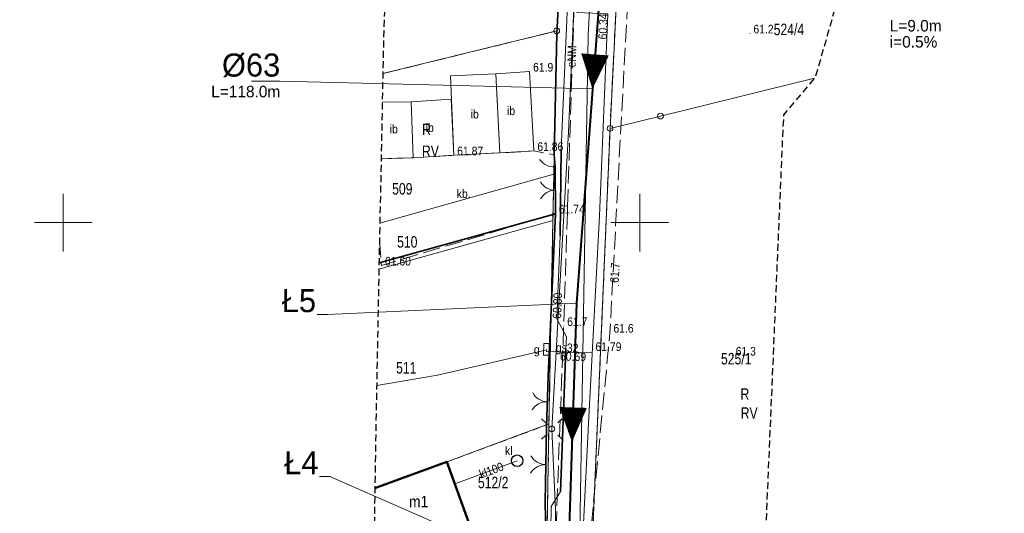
# Model space of a CAD drawing. Header units: metres. Extents: x 6473643 to 6474152, y 5887143 to 5887462.
# Tile 4 of 35: x 6473646 to 6473732, y 5887225 to 5887268. Entities that reach past the tile are written whole.
import ezdxf
from ezdxf.enums import TextEntityAlignment as Align

# ---------------------------------------------------------------- set-up
doc = ezdxf.new("R2010")
doc.units = ezdxf.units.M
doc.header["$MEASUREMENT"] = 0
for name, pattern in [('0.5_0.5', [1, 0.5, -0.5]), ('1.5_0.5', [2, 1.5, -0.5]), ('2', [0.9, 0.6, -0.3]), ('219-500', [0]), ('otob_500', [0]), ('otof_500', [0])]:
    doc.linetypes.add(name, pattern=pattern)
doc.layers.get('0').update_dxf_attribs({"color": 2, "linetype": 'CONTINUOUS', "lineweight": 5})
for name, color, linetype in [('202-punkt graniczny', 7, 'CONTINUOUS'), ('203-punkt graniczny', 7, 'CONTINUOUS'), ('209-oznaczenie konturu klasyfikacyjnego', 7, 'CONTINUOUS'), ('210-oznaczenie konturu użytku gruntowego', 7, 'CONTINUOUS'), ('211-numer działki ewidencyjnej', 7, 'CONTINUOUS'), ('217-kontur klasyfikacyjny', 7, 'CONTINUOUS'), ('218-kontur użytku gruntowego', 7, 'CONTINUOUS'), ('219-działka ewidencyjna', 7, 'CONTINUOUS'), ('312-budynek ewidencyjny', 7, 'CONTINUOUS'), ('312-oznaczenie budynku ewidencyjnego-Atr117', 7, 'CONTINUOUS'), ('brama', 7, 'CONTINUOUS'), ('furtka', 7, 'CONTINUOUS'), ('inna budowla', 7, 'CONTINUOUS'), ('inna budowla-Atr17', 7, 'CONTINUOUS'), ('jezdnia', 7, 'CONTINUOUS'), ('latarnia', 7, 'CONTINUOUS'), ('obszar utwardzony', 7, 'CONTINUOUS'), ('obszar utwardzony-Atr17', 7, 'CONTINUOUS'), ('obudowa ochronna przewodu', 7, 'CONTINUOUS'), ('ogrodzenie trwałe', 7, 'CONTINUOUS'), ('osadnik  szambo', 7, 'CONTINUOUS'), ('osadnik  szambo-Atr17', 7, 'CONTINUOUS'), ('pikieta naturalna', 7, 'CONTINUOUS'), ('pikieta naturalna-Atr2', 7, 'CONTINUOUS'), ('pikieta sztuczna', 7, 'CONTINUOUS'), ('pikieta sztuczna-Atr2', 7, 'CONTINUOUS'), ('przewód elektroenergetyczny podziemny', 7, 'CONTINUOUS'), ('przewód elektroenergetyczny podziemny-Atr1', 7, 'CONTINUOUS'), ('przewód gazowy', 7, 'CONTINUOUS'), ('przewód gazowy-Atr1', 7, 'CONTINUOUS'), ('przewód kanalizacyjny', 7, 'CONTINUOUS'), ('przewód kanalizacyjny-Atr1', 7, 'CONTINUOUS'), ('przewód wodociągowy', 7, 'CONTINUOUS'), ('Punkt budynku', 7, 'CONTINUOUS'), ('rzedna', 7, 'CONTINUOUS'), ('rzedna-Atr2', 7, 'CONTINUOUS'), ('SJ_16_Liczby', 7, 'CONTINUOUS'), ('SJ_27_Wymiary', 7, 'CONTINUOUS'), ('szafa gazowa lub kontener', 7, 'CONTINUOUS'), ('szafa gazowa lub kontener-Atr17', 7, 'CONTINUOUS'), ('Wstawianie ramki sekcyjnej z opisem', 7, 'CONTINUOUS'), ('Zakres', 7, 'CONTINUOUS')]:
    doc.layers.add(name, color=color, linetype=linetype)
for name, color, linetype, lineweight in [('SJ_19_Opis_Pz_2', 7, 'CONTINUOUS', 20), ('SJ_26_Teksty', 7, 'CONTINUOUS', 20), ('SJ_28_Linie_odn', 7, 'CONTINUOUS', 20), ('SJ_8_KS_TŁOCZNY_2', 30, 'CONTINUOUS', 40)]:
    doc.layers.add(name, color=color, linetype=linetype, lineweight=lineweight)
doc.styles.add('OPISOWY', font='GOTHIC.TTF')
doc.styles.get("Standard").update_dxf_attribs({"font": 'Working1250', "width": 0.75})
doc.linetypes.add('902-500', pattern='A,3.75,0,[1,ksztalty.shx,S=0.5,R=0,X=0,Y=0],3.75', length=7.5)

# ---------------------------------------------------------------- blocks, each defined once
blk = doc.blocks.new('PUNKTBUD')
at = {"color": 0}
blk.add_circle((0, 0), 0.045, dxfattribs=at)
blk = doc.blocks.new('202')
at = {"color": 0, "linetype": 'Continuous', "lineweight": 0}
blk.add_circle((0, 0), 0.25, dxfattribs=at)
blk = doc.blocks.new('203')
at = {"linetype": 'Continuous', "lineweight": 0}
h = blk.add_hatch(color=0, dxfattribs=at)
edge = h.paths.add_edge_path()
edge.add_arc((0, 0), 0.045, 0, 360)
blk = doc.blocks.new('PW01')
at = {"linetype": 'Continuous', "lineweight": 13}
h = blk.add_hatch(color=0, dxfattribs=at)
edge = h.paths.add_edge_path()
edge.add_arc((0, 0), 0.045, 0, 360)
blk = doc.blocks.new('OK02')
at = {"color": 0, "linetype": 'Continuous', "lineweight": 0}
for centre, start, end in [((-1.5, 0), 0, 60), ((1.5, 0), 120, 180)]:
    blk.add_arc(centre, 1.5, start, end, dxfattribs=at)
blk = doc.blocks.new('SUKM')
at = {"color": 0, "linetype": 'Continuous'}
blk.add_circle((0, 0), 0.5, dxfattribs=at)
blk = doc.blocks.new('SM01')
at = {"color": 0, "linetype": 'Continuous', "lineweight": 13}
for p, q in [((-0.53, 0.531), (-0.883, 0.884)), ((0.531, 0.531), (0.884, 0.884)), ((-0.53, -0.53), (-0.883, -0.883)), ((0.531, -0.53), (0.884, -0.883))]:
    blk.add_line(p, q, dxfattribs=at)
blk.add_circle((0, 0), 0.25, dxfattribs=at)
blk = doc.blocks.new('US20')
at = {"color": 0, "linetype": 'Continuous', "lineweight": 13}
for p, q in [((-0.5, -0.25), (-0.5, 0.25)), ((-0.5, 0.25), (0.5, 0.25)), ((0.5, -0.25), (0.5, 0.25)), ((-0.5, -0.25), (0.5, -0.25))]:
    blk.add_line(p, q, dxfattribs=at)
blk = doc.blocks.new('OK04')
at = {"color": 0, "linetype": 'Continuous', "lineweight": 0}
blk.add_arc((1.5, 0.001), 1.5, 120, 180, dxfattribs=at)

msp = doc.modelspace()

# ---------------------------------------------------------------- linework, layer by layer
at = {"layer": '217-kontur klasyfikacyjny', "color": 3, "linetype": '1.5_0.5', "lineweight": 18, "flags": 128}
for points in [[(6473697.94, 5887268.69), (6473697.42, 5887258.19)], [(6473692.79, 5887266.65), (6473677.713, 5887262.943)], [(6473692.55, 5887254.22), (6473692.79, 5887266.65)], [(6473697.42, 5887258.19), (6473695.59, 5887215.34)], [(6473692.46, 5887250.19), (6473692.55, 5887254.22)], [(6473692.12, 5887232.52), (6473692.46, 5887250.19)], [(6473683.26, 5887229.22), (6473692.12, 5887232.52)], [(6473677.022, 5887226.956), (6473683.26, 5887229.22)]]:
    msp.add_lwpolyline(points, dxfattribs=at)
at = {"layer": '218-kontur użytku gruntowego', "color": 3, "linetype": '0.5_0.5', "lineweight": 18, "flags": 128}
for points in [[(6473692.79, 5887266.65), (6473694.28, 5887289.97)], [(6473694.28, 5887289.97), (6473692.79, 5887266.65)], [(6473697.94, 5887268.69), (6473697.42, 5887258.19)], [(6473697.42, 5887258.19), (6473697.94, 5887268.69)], [(6473677.713, 5887262.943), (6473692.79, 5887266.65)], [(6473692.79, 5887266.65), (6473677.713, 5887262.943)], [(6473692.55, 5887254.22), (6473692.79, 5887266.65)], [(6473692.79, 5887266.65), (6473692.55, 5887254.22)], [(6473697.42, 5887258.19), (6473695.59, 5887215.34)], [(6473695.59, 5887215.34), (6473697.42, 5887258.19)], [(6473692.46, 5887250.19), (6473692.55, 5887254.22)], [(6473692.55, 5887254.22), (6473692.46, 5887250.19)], [(6473692.12, 5887232.52), (6473692.46, 5887250.19)], [(6473692.46, 5887250.19), (6473692.12, 5887232.52)], [(6473692.12, 5887232.52), (6473683.26, 5887229.22)], [(6473683.26, 5887229.22), (6473692.12, 5887232.52)], [(6473691.91, 5887220.11), (6473692.12, 5887232.52)], [(6473692.12, 5887232.52), (6473691.91, 5887220.11)], [(6473683.26, 5887229.22), (6473677.022, 5887226.956)], [(6473677.022, 5887226.956), (6473683.26, 5887229.22)]]:
    msp.add_lwpolyline(points, dxfattribs=at)
at = {"layer": '219-działka ewidencyjna', "color": 7, "linetype": '219-500', "lineweight": 18, "flags": 128}
for points in [[(6473692.79, 5887266.65), (6473694.28, 5887289.97)], [(6473697.42, 5887258.19), (6473697.94, 5887268.69)], [(6473692.79, 5887266.65), (6473677.713, 5887262.943)], [(6473692.79, 5887266.65), (6473692.55, 5887254.22)], [(6473715.163, 5887262.536), (6473701.79, 5887259.26)], [(6473697.42, 5887258.19), (6473701.79, 5887259.26)], [(6473697.42, 5887258.19), (6473695.59, 5887215.34)], [(6473692.55, 5887254.22), (6473677.45, 5887249.954)], [(6473692.55, 5887254.22), (6473692.46, 5887250.19)], [(6473692.46, 5887250.19), (6473677.373, 5887245.949)], [(6473692.12, 5887232.52), (6473692.46, 5887250.19)], [(6473692.12, 5887232.52), (6473683.26, 5887229.22)], [(6473691.91, 5887220.11), (6473692.12, 5887232.52)], [(6473683.26, 5887229.22), (6473677.022, 5887226.956)]]:
    msp.add_lwpolyline(points, dxfattribs=at)
at = {"layer": '312-budynek ewidencyjny', "color": 7, "linetype": 'Continuous', "lineweight": 50, "flags": 128}
for points in [[(6473677.022, 5887226.956), (6473683.26, 5887229.22)], [(6473683.26, 5887229.22), (6473685.76, 5887222.35)]]:
    msp.add_lwpolyline(points, dxfattribs=at)
at = {"layer": 'brama', "color": 7, "linetype": 'otob_500', "lineweight": 18, "flags": 128}
for points in [[(6473692.68, 5887250.77), (6473692.67, 5887254.85)], [(6473691.9, 5887232.22), (6473692.06, 5887236.67)], [(6473691.78, 5887225.76), (6473691.9, 5887232.22)]]:
    msp.add_lwpolyline(points, dxfattribs=at)
at = {"layer": 'furtka', "color": 7, "linetype": 'otof_500', "lineweight": 18, "flags": 128}
msp.add_lwpolyline([(6473692.67, 5887254.85), (6473692.58, 5887255.9)], dxfattribs=at)
at = {"layer": 'inna budowla', "color": 7, "linetype": 'Continuous', "lineweight": 18, "flags": 128}
for points in [[(6473683.58, 5887262.75), (6473683.86, 5887255.85), (6473687.87, 5887256.06), (6473687.52, 5887262.93)], [(6473690.44, 5887263.12), (6473687.52, 5887262.93), (6473687.87, 5887256.06), (6473690.81, 5887256.23)], [(6473680.16, 5887260.5), (6473680.34, 5887255.64), (6473683.86, 5887255.85), (6473683.65, 5887260.71)]]:
    msp.add_lwpolyline(points, close=True, dxfattribs=at)
for points in [[(6473680.34, 5887255.64), (6473680.16, 5887260.5), (6473677.665, 5887260.457)], [(6473677.57, 5887255.544), (6473680.34, 5887255.64)]]:
    msp.add_lwpolyline(points, dxfattribs=at)
at = {"layer": 'jezdnia', "color": 7, "linetype": '1.5_0.5', "lineweight": 18, "flags": 128}
msp.add_lwpolyline([(6473694.3, 5887268.89), (6473693.4, 5887241.03), (6473692.61, 5887220.1), (6473692.1, 5887198.8), (6473677.05, 5887189.86), (6473694.04, 5887175.06), (6473697.18, 5887180.25), (6473696.89, 5887184.02), (6473694.84, 5887195.34), (6473695.26, 5887202.23), (6473695.24, 5887202.66), (6473695.42, 5887219.8), (6473697.41, 5887240.45), (6473698.95, 5887269.35)], close=True, dxfattribs=at)
at = {"layer": 'obszar utwardzony', "color": 7, "linetype": '1.5_0.5', "lineweight": 18, "flags": 128}
msp.add_lwpolyline([(6473677.421, 5887248.474), (6473677.59, 5887246.28), (6473692.67, 5887250.8), (6473692.62, 5887254.85), (6473692.6, 5887255.89), (6473690.81, 5887256.23), (6473687.87, 5887256.06), (6473683.86, 5887255.85), (6473680.34, 5887255.64), (6473677.57, 5887255.544)], dxfattribs=at)
at = {"layer": 'obudowa ochronna przewodu', "color": 7, "linetype": 'Continuous', "lineweight": 35, "flags": 128}
for points in [[(6473693.17, 5887256.39), (6473693.09, 5887248.85)], [(6473693.58, 5887238.98), (6473693.11, 5887226.67)]]:
    msp.add_lwpolyline(points, dxfattribs=at)
at = {"layer": 'ogrodzenie trwałe', "color": 7, "linetype": '902-500', "lineweight": 35, "flags": 128}
for points in [[(6473689.85, 5887308.34), (6473692.91, 5887308.83), (6473695.27, 5887308.38), (6473694.77, 5887299.75), (6473691.64, 5887299.23), (6473691.78, 5887293.83), (6473694.42, 5887293.11), (6473693.57, 5887279.06), (6473693.42, 5887277.8), (6473693.17, 5887273.83), (6473692.79, 5887266.41), (6473692.58, 5887255.9), (6473692.67, 5887254.85), (6473692.68, 5887250.77), (6473692.06, 5887236.67), (6473691.9, 5887232.22), (6473691.78, 5887225.76), (6473691.91, 5887220.11)], [(6473677.383, 5887246.503), (6473692.68, 5887250.77)]]:
    msp.add_lwpolyline(points, dxfattribs=at)
at = {"layer": 'przewód elektroenergetyczny podziemny', "color": 1, "linetype": 'Continuous', "lineweight": 18, "flags": 128}
for points in [[(6473692.37, 5887232.09), (6473693.81, 5887257.87), (6473695.18, 5887289.67), (6473696.77, 5887332.23), (6473699.89, 5887365.8), (6473701.01, 5887374.05)], [(6473649.953, 5887201.081), (6473650.51, 5887200.51), (6473655.7, 5887195.93), (6473662.66, 5887189.7), (6473669.9, 5887183.46), (6473672.87, 5887180.97), (6473680.11, 5887189.3), (6473681.1, 5887190.04), (6473681.52, 5887190.41), (6473682.56, 5887190.98), (6473683.87, 5887191.41), (6473685.15, 5887191.73), (6473693.12, 5887194.93), (6473693.62, 5887195.62), (6473692.34, 5887199.92), (6473692.13, 5887212.91), (6473692.31, 5887225.35), (6473693.11, 5887226.67), (6473693.58, 5887238.98), (6473693.64, 5887240.08), (6473692.8, 5887241.66), (6473693.09, 5887248.85), (6473693.17, 5887256.39), (6473693.84, 5887271.6)], [(6473692.37, 5887232.09), (6473692.7, 5887225.07), (6473692.68, 5887218.74), (6473692.71, 5887216.33), (6473695.04, 5887215.81), (6473695.37, 5887196.83), (6473695.32, 5887184.13), (6473700.25, 5887184.52)]]:
    msp.add_lwpolyline(points, dxfattribs=at)
at = {"layer": 'przewód gazowy', "color": 40, "linetype": 'Continuous', "lineweight": 18, "flags": 128}
for points in [[(6473698.16, 5887306.12), (6473697.85, 5887301.79), (6473696.26, 5887300.16), (6473695.92, 5887292.37), (6473695.57, 5887284.13), (6473694.57, 5887268.26), (6473697.23, 5887268.13), (6473696.5, 5887250.59), (6473695.57, 5887233.11), (6473694.82, 5887218.15), (6473694.82, 5887206.07), (6473695.01, 5887201.32), (6473696.44, 5887193.46), (6473684.59, 5887187.69), (6473683.37, 5887187.07), (6473682.61, 5887186.7)], [(6473691.81, 5887238.92), (6473682.46, 5887236.77), (6473677.179, 5887235.858)], [(6473695.88, 5887238.7), (6473691.91, 5887238.81), (6473691.92, 5887239)]]:
    msp.add_lwpolyline(points, dxfattribs=at)
at = {"layer": 'przewód kanalizacyjny', "color": 34, "linetype": 'Continuous', "lineweight": 18, "flags": 128}
msp.add_lwpolyline([(6473683.95, 5887227.33), (6473689.36, 5887229.33)], dxfattribs=at)
at = {"layer": 'przewód wodociągowy', "color": 5, "linetype": 'Continuous', "lineweight": 18, "flags": 128}
msp.add_lwpolyline([(6473694.47, 5887204.15), (6473695.52, 5887266.24), (6473696.83, 5887291.47), (6473696.76, 5887291.91)], dxfattribs=at)
at = {"layer": 'SJ_26_Teksty'}
for p, q in [((6473668.816, 5887262.284), (6473666.316, 5887262.284)), ((6473695.891, 5887261.613), (6473668.816, 5887262.284))]:
    msp.add_line(p, q, dxfattribs=at)
at = {"layer": 'SJ_28_Linie_odn'}
for points in [[(6473694.5, 5887243.009), (6473672.922, 5887242.029), (6473672.022, 5887242.029)], [(6473693.731, 5887218.902), (6473673.129, 5887227.946), (6473672.229, 5887227.946)]]:
    msp.add_lwpolyline(points, dxfattribs=at)
at = {"layer": 'SJ_8_KS_TŁOCZNY_2'}
for p, q in [((6473697.282, 5887280.217), (6473694.5, 5887243.009)), ((6473694.5, 5887243.009), (6473693.731, 5887218.902))]:
    msp.add_line(p, q, dxfattribs=at)
for points in [[(6473695.891, 5887261.613, 0, 2.4, 0), (6473696.115, 5887264.605, 0, 2.4, 0)], [(6473694.116, 5887230.956, 0, 2.4, 0), (6473694.211, 5887233.954, 0, 2.4, 0)]]:
    msp.add_lwpolyline(points, format="xyseb", dxfattribs=at)
at = {"layer": 'Wstawianie ramki sekcyjnej z opisem', "color": 7, "linetype": 'Continuous', "lineweight": 13, "flags": 128}
for points in [[(6473650, 5887247.5), (6473650, 5887252.5)], [(6473700, 5887247.5), (6473700, 5887252.5)], [(6473647.5, 5887250), (6473652.5, 5887250)], [(6473697.5, 5887250), (6473702.5, 5887250)]]:
    msp.add_lwpolyline(points, dxfattribs=at)
at = {"layer": 'Zakres', "color": 5, "linetype": '2', "lineweight": 25, "flags": 128}
msp.add_lwpolyline([(6473676.81, 5887213.41), (6473667.74, 5887202.78), (6473659.01, 5887210.45), (6473646.22, 5887197.22), (6473711.04, 5887142.9), (6473724.09, 5887158.77), (6473713.27, 5887167.89), (6473715.19, 5887174.47), (6473715.74, 5887184.78), (6473715.02, 5887190.22), (6473713.69, 5887194.31), (6473713.69, 5887194.33), (6473711.51, 5887200.99), (6473711.05, 5887203.97), (6473710.6, 5887215.32), (6473712.4, 5887257.5), (6473712.5, 5887259.36), (6473715.25, 5887262.64), (6473716.97, 5887268.72), (6473717.54, 5887277.85), (6473718.7, 5887278.96), (6473734.03, 5887282.03), (6473761.49, 5887287.53), (6473786, 5887292.44), (6473816.32, 5887298.52), (6473820.72, 5887299.06), (6473856.75, 5887303.47), (6473865.02, 5887304.48), (6473879.04, 5887305.39), (6473905.86, 5887307.1), (6473929.16, 5887308.6), (6473952.76, 5887310.13), (6474012.11, 5887313.94), (6474012.19, 5887313.95), (6474034, 5887315.47), (6474034.15, 5887315.48), (6474067.2, 5887318.1), (6474070.83, 5887312.27), (6474109.78, 5887315.84), (6474119.74, 5887323.71), (6474125.77, 5887325.76), (6474130.41, 5887330.13), (6474132.82, 5887336.03), (6474132.55, 5887342.4), (6474129.75, 5887353.12), (6474127.58, 5887357.86), (6474123.91, 5887361.57), (6474119.19, 5887363.8), (6474113.99, 5887364.28), (6474112.58, 5887364.16), (6474098.55, 5887363.03), (6474089.61, 5887362.31), (6474048.91, 5887359.22), (6474048.87, 5887359.21), (6474015.96, 5887356.62), (6474003.54, 5887355.64), (6473983.11, 5887354.1), (6473951.21, 5887351.69), (6473913.79, 5887348.86), (6473912.21, 5887362.74), (6473912.21, 5887362.79), (6473909.47, 5887386.25), (6473908.51, 5887394.39), (6473921.49, 5887396.5), (6473947.61, 5887400.73), (6473971.66, 5887401.95), (6473989.34, 5887403.75), (6473994.99, 5887406.17), (6473999.9, 5887409.71), (6474003.01, 5887414.9), (6474003.81, 5887420.89), (6474002.18, 5887426.72), (6473998.38, 5887431.43), (6473993.03, 5887434.25), (6473960.42, 5887443.72), (6473954.98, 5887444.27), (6473941.62, 5887443.14), (6473941.16, 5887443.09), (6473938.74, 5887442.81), (6473932.71, 5887440.75), (6473928.97, 5887437.22), (6473827.76, 5887420.81), (6473827.74, 5887420.8), (6473818.01, 5887419.22), (6473821.59, 5887430.98), (6473827.8, 5887454.06), (6473804.74, 5887461.63), (6473793.55, 5887426.22), (6473796.12, 5887415.68), (6473722.82, 5887403.78), (6473688.63, 5887399.87), (6473687.59, 5887392.13), (6473687.54, 5887391.78), (6473687.03, 5887387.21), (6473674.53, 5887374.58), (6473675.94, 5887343.54), (6473681.38, 5887331.77), (6473680.33, 5887310.02), (6473679.31, 5887290.85), (6473677.82, 5887267.61), (6473677.79, 5887266.94), (6473677.55, 5887254.53), (6473677.46, 5887250.52), (6473677.46, 5887250.48), (6473677.12, 5887232.81), (6473677.12, 5887232.77), (6473676.91, 5887220.36), (6473676.91, 5887220.34), (6473676.81, 5887213.91)], close=True, dxfattribs=at)

# ---------------------------------------------------------------- block references
at = {"layer": '202-punkt graniczny', "color": 7, "linetype": 'Continuous', "lineweight": 18}
for p in [(6473692.79, 5887266.65), (6473701.79, 5887259.26), (6473697.42, 5887258.19)]:
    msp.add_blockref('202', p, dxfattribs=at)
at = {"layer": '203-punkt graniczny', "color": 7, "linetype": 'Continuous', "lineweight": 18}
for p in [(6473692.55, 5887254.22), (6473692.46, 5887250.19), (6473692.12, 5887232.52), (6473683.26, 5887229.22)]:
    msp.add_blockref('203', p, dxfattribs=at)
at = {"layer": 'brama', "color": 7, "linetype": 'Continuous', "lineweight": 18}
for p, rotation in [((6473692.675, 5887252.81), 90.14), ((6473691.98, 5887234.445), 87.941), ((6473691.84, 5887228.99), 88.936)]:
    msp.add_blockref('OK02', p, dxfattribs=dict(at, rotation=rotation))
at = {"layer": 'furtka', "color": 7, "linetype": 'Continuous', "lineweight": 18, "rotation": 94.899}
msp.add_blockref('OK04', (6473692.67, 5887254.85), dxfattribs=at)
at = {"layer": 'latarnia', "color": 7, "linetype": 'Continuous', "lineweight": 18}
msp.add_blockref('SM01', (6473692.37, 5887232.09), dxfattribs=at)
at = {"layer": 'osadnik  szambo', "color": 34, "linetype": 'Continuous', "lineweight": 18}
msp.add_blockref('SUKM', (6473689.36, 5887229.33), dxfattribs=at)
at = {"layer": 'pikieta naturalna', "color": 7, "linetype": 'Continuous', "lineweight": 13}
for p in [(6473709.55, 5887266.43), (6473690.44, 5887263.12), (6473698.16, 5887244.55), (6473693.4, 5887241.03), (6473697.41, 5887240.45), (6473708.01, 5887238.46)]:
    msp.add_blockref('PW01', p, dxfattribs=at)
at = {"layer": 'pikieta sztuczna', "color": 7, "linetype": 'Continuous', "lineweight": 13}
for p in [(6473690.81, 5887256.23), (6473683.86, 5887255.85), (6473692.67, 5887250.8), (6473677.59, 5887246.28), (6473695.88, 5887238.7)]:
    msp.add_blockref('PW01', p, dxfattribs=at)
at = {"layer": 'Punkt budynku', "color": 5, "linetype": 'Continuous', "lineweight": 18}
msp.add_blockref('PUNKTBUD', (6473683.26, 5887229.22), dxfattribs=at)
at = {"layer": 'rzedna', "color": 7, "linetype": 'Continuous', "lineweight": 18}
for p in [(6473692.8, 5887241.66), (6473695.88, 5887238.7)]:
    msp.add_blockref('PW01', p, dxfattribs=at)
at = {"layer": 'szafa gazowa lub kontener', "color": 40, "linetype": 'Continuous', "lineweight": 18, "rotation": 88.72700000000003}
msp.add_blockref('US20', (6473691.92, 5887239), dxfattribs=at)

# ---------------------------------------------------------------- texts
at = {"layer": '209-oznaczenie konturu klasyfikacyjnego', "color": 3, "linetype": 'Continuous', "lineweight": 18, "width": 0.79}
for p in [(6473681.11, 5887255.7), (6473708.75, 5887232.97)]:
    msp.add_text('RV', height=1, dxfattribs=at).set_placement(p)
at = {"layer": '210-oznaczenie konturu użytku gruntowego', "color": 3, "linetype": 'Continuous', "lineweight": 18, "width": 0.79}
for p in [(6473681.12, 5887257.6), (6473708.73, 5887234.62)]:
    msp.add_text('R', height=1, dxfattribs=at).set_placement(p)
at = {"layer": '211-numer działki ewidencyjnej', "color": 7, "linetype": 'Continuous', "lineweight": 18, "width": 0.79}
for s, p in [('524/4', (6473711.61, 5887266.28)), ('509', (6473678.52, 5887252.44)), ('510', (6473678.95, 5887247.83)), ('525/1', (6473707.04, 5887237.69)), ('511', (6473678.86, 5887236.9)), ('512/2', (6473685.96, 5887226.94))]:
    msp.add_text(s, height=1, dxfattribs=at).set_placement(p)
at = {"layer": '312-oznaczenie budynku ewidencyjnego-Atr117', "color": 7, "width": 0.9}
msp.add_text('m1', height=1, dxfattribs=at).set_placement((6473680.82, 5887225.78), align=Align.MIDDLE_CENTER)
at = {"layer": 'inna budowla-Atr17', "color": 7, "width": 0.9}
for p in [(6473685.33, 5887259.05), (6473688.49, 5887259.34), (6473681.43, 5887257.87), (6473678.31, 5887257.76), (6473678.31, 5887257.76)]:
    msp.add_text('ib', height=0.75, dxfattribs=at).set_placement(p)
at = {"layer": 'obszar utwardzony-Atr17', "color": 7, "width": 0.9}
msp.add_text('kb.', height=0.75, dxfattribs=at).set_placement((6473684.12, 5887252.13))
at = {"layer": 'osadnik  szambo-Atr17', "color": 34, "width": 0.9}
msp.add_text('kl', height=0.75, dxfattribs=at).set_placement((6473688.31, 5887229.82))
at = {"layer": 'pikieta naturalna-Atr2', "color": 7, "width": 0.9}
for s, p in [('61.2', (6473709.85, 5887266.43)), ('61.9', (6473690.74, 5887263.12)), ('61.7', (6473693.7, 5887241.03)), ('61.6', (6473697.71, 5887240.45)), ('61.3', (6473708.31, 5887238.46))]:
    msp.add_text(s, height=0.75, dxfattribs=at).set_placement(p)
msp.add_text('61.7', height=0.75, rotation=87.286, dxfattribs=at).set_placement((6473698.17, 5887244.76))
at = {"layer": 'pikieta sztuczna-Atr2', "color": 7, "width": 0.9}
for s, p in [('61.86', (6473691.11, 5887256.23)), ('61.87', (6473684.16, 5887255.85)), ('61.74', (6473692.97, 5887250.8)), ('61.60', (6473677.89, 5887246.28)), ('61.79', (6473696.15, 5887238.86))]:
    msp.add_text(s, height=0.75, dxfattribs=at).set_placement(p)
at = {"layer": 'przewód elektroenergetyczny podziemny-Atr1', "color": 1, "width": 0.9}
msp.add_text('eNM', height=0.75, rotation=87.533, dxfattribs=at).set_placement((6473694.05, 5887263.49), align=Align.MIDDLE_LEFT)
at = {"layer": 'przewód gazowy-Atr1', "color": 40, "width": 0.9}
msp.add_text('gs32', height=0.75, rotation=358.413, dxfattribs=at).set_placement((6473692.71, 5887238.79))
at = {"layer": 'przewód kanalizacyjny-Atr1', "color": 34, "width": 0.9}
msp.add_text('kl100', height=0.75, rotation=20.288, dxfattribs=at).set_placement((6473686.11, 5887228.13), align=Align.MIDDLE_LEFT)
at = {"layer": 'rzedna-Atr2', "color": 7, "width": 0.9}
msp.add_text('60.34', height=0.75, rotation=87.617, dxfattribs=at).set_placement((6473697.14, 5887265.9))
msp.add_text('60.80', height=0.75, rotation=87.691, dxfattribs=at).set_placement((6473692.8, 5887241.66), align=Align.MIDDLE_LEFT)
msp.add_text('60.69', height=0.75, rotation=358.413, dxfattribs=at).set_placement((6473693.09, 5887238.78), align=Align.TOP_LEFT)
at = {"layer": 'SJ_16_Liczby', "style": 'OPISOWY'}
for s, p in [('L=9.0m', (6473721.675, 5887266.599)), ('i=0.5%', (6473721.675, 5887265.199))]:
    msp.add_text(s, height=1, dxfattribs=at).set_placement(p)
msp.add_text('L=118.0m', height=1, dxfattribs=at).set_placement((6473668.816, 5887260.884), align=Align.RIGHT)
at = {"layer": 'SJ_19_Opis_Pz_2', "style": 'OPISOWY'}
for s, p in [('Ł5', (6473671.922, 5887242.229)), ('Ł4', (6473672.129, 5887228.146))]:
    msp.add_text(s, height=2, dxfattribs=at).set_placement(p, align=Align.RIGHT)
at = {"layer": 'SJ_27_Wymiary', "style": 'OPISOWY'}
msp.add_text('%%C63', height=2, dxfattribs=at).set_placement((6473668.816, 5887262.684), align=Align.RIGHT)
at = {"layer": 'szafa gazowa lub kontener-Atr17', "color": 40, "width": 0.9}
msp.add_text('g', height=0.75, dxfattribs=at).set_placement((6473690.81, 5887238.61))

doc.saveas('drawing.dxf')
